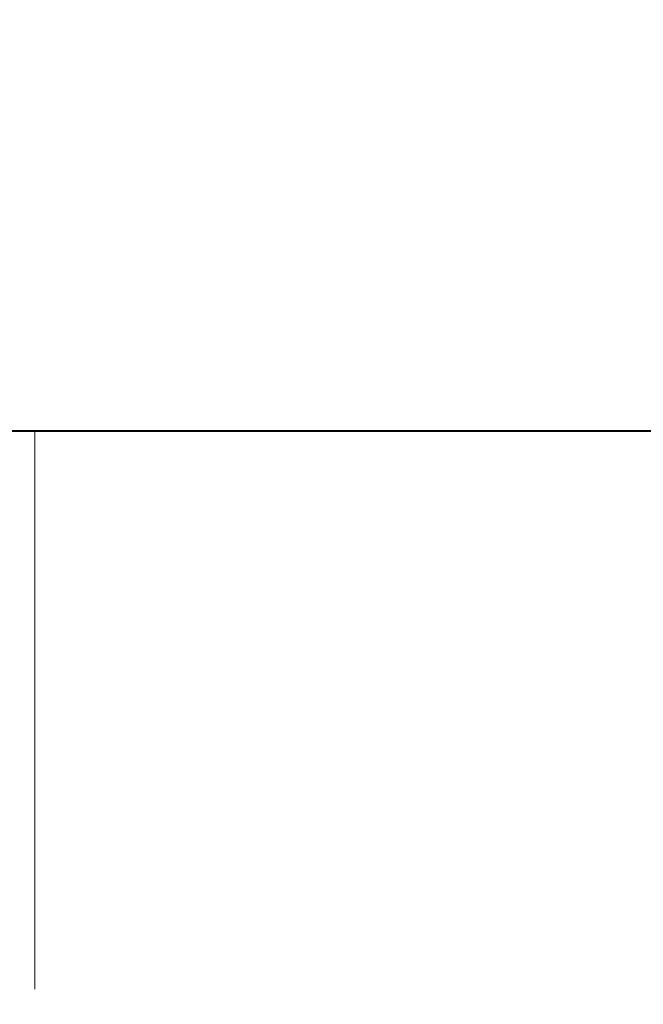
# Model space of a CAD drawing. Header units: millimetres. Extents: x 0 to 422, y 0 to 298.
# Tile 5 of 28: x 140.53 to 146.12, y 4.86 to 13.69. Entities that reach past the tile are written whole.
import ezdxf

# ---------------------------------------------------------------- set-up
doc = ezdxf.new("R2010")
doc.units = ezdxf.units.MM
doc.styles.add('ｍｓ ｐゴシック', font='msgothic.ttc')
doc.dimstyles.get("Standard").update_dxf_attribs({"dimtxt": 0.18, "dimasz": 0.18, "dimexe": 0.18, "dimexo": 0.0625, "dimgap": 0.09, "dimtad": 0, "dimtih": 1, "dimtoh": 1, "dimdec": 4, "dimzin": 0, "dimdsep": 46, "dimcen": 0.09, "dimadec": 0, "dimazin": 0, "dimtfac": 1, "dimtdec": 4, "dimtofl": 0, "dimtmove": 0, "dimatfit": 3, "dimfxl": 1, "dimtolj": 1, "dimtzin": 0, "dimarcsym": 0})

# ---------------------------------------------------------------- blocks, each defined once
blk = doc.blocks.new('*D14')
at = {"color": 7, "linetype": 'Continuous', "lineweight": 9, "transparency": 16777216}
for p, q in [((134.0647, 109.2), (134.0647, 101.5)), ((144.0647, 108.7), (144.0647, 101.5)), ((134.0647, 102.5), (137.5647, 102.5)), ((134.0647, 102.5), (144.0647, 102.5)), ((144.0647, 102.5), (140.5647, 102.5))]:
    blk.add_line(p, q, dxfattribs=at)
at = {"color": 7, "linetype": 'Continuous', "lineweight": 20, "transparency": 16777216}
for points in [[(136.5647, 102.9408, 0), (134.0647, 102.5, 0), (136.5647, 102.0592, 0)], [(141.5647, 102.0592, 0), (144.0647, 102.5, 0), (141.5647, 102.9408, 0)]]:
    blk.add_polyline3d(points, dxfattribs=at)
at = {"color": 7, "linetype": 'Continuous', "lineweight": 9, "transparency": 16777216, "style": 'ｍｓ ｐゴシック', "width": 0.99968}
blk.add_text('10', height=3.20102, dxfattribs=at).set_placement((136.5725, 104.0012))
blk = doc.blocks.new('*D16')
at = {"color": 7, "linetype": 'Continuous', "lineweight": 9, "transparency": 16777216}
for p, q in [((126.1442, 183.0792), (127.216, 187.0792)), ((137.4647, 179.8096), (137.4647, 182.5792)), ((141.6647, 179.8442), (141.6647, 182.5792)), ((124.9289, 181.5792), (144.1647, 181.5792)), ((137.4647, 181.5792), (133.9647, 181.5792)), ((141.6647, 181.5792), (145.1647, 181.5792))]:
    blk.add_line(p, q, dxfattribs=at)
blk.add_lwpolyline([(127.9551, 185.0792), (127.9117, 185.4092), (127.7843, 185.7167), (127.5817, 185.9808), (127.3176, 186.1834), (127.0101, 186.3108), (126.6801, 186.3542), (126.3501, 186.3108), (126.0426, 186.1834), (125.7786, 185.9808), (125.5759, 185.7167), (125.4486, 185.4092), (125.4051, 185.0792), (125.4486, 184.7492), (125.5759, 184.4417), (125.7786, 184.1777), (126.0426, 183.9751), (126.3501, 183.8477), (126.6801, 183.8042), (127.0101, 183.8477), (127.3176, 183.9751), (127.5817, 184.1777), (127.7843, 184.4417), (127.9117, 184.7492)], close=True, dxfattribs=at)
at = {"color": 7, "linetype": 'Continuous', "lineweight": 20, "transparency": 16777216}
for points in [[(134.9647, 181.1384, 0), (137.4647, 181.5792, 0), (134.9647, 182.0201, 0)], [(144.1647, 182.0201, 0), (141.6647, 181.5792, 0), (144.1647, 181.1384, 0)]]:
    blk.add_polyline3d(points, dxfattribs=at)
at = {"color": 7, "linetype": 'Continuous', "lineweight": 9, "transparency": 16777216, "style": 'ｍｓ ｐゴシック', "width": 1.000662}
blk.add_text('4.2', height=3.19985, dxfattribs=at).set_placement((128.9226, 183.0794))

msp = doc.modelspace()

# ---------------------------------------------------------------- linework, layer by layer
at = {"color": 7, "linetype": 'Continuous', "lineweight": 40}
msp.add_line((414.5, 10), (13.5, 10), dxfattribs=at)
at = {"color": 7, "linetype": 'Continuous', "lineweight": 9}
msp.add_line((140.66667, 10), (140.66667, 5), dxfattribs=at)

# ---------------------------------------------------------------- dimensions: what is measured, and where the dimension line sits
for picture in ['*D16', '*D14']:
    dim = msp.add_linear_dim(base=(0, 0), p1=(0, 0), p2=(0, 0), dimstyle='Standard')
    dim.commit()
    dim.dimension.update_dxf_attribs({"geometry": picture, "text_midpoint": (0, 0)})

doc.saveas('drawing.dxf')
